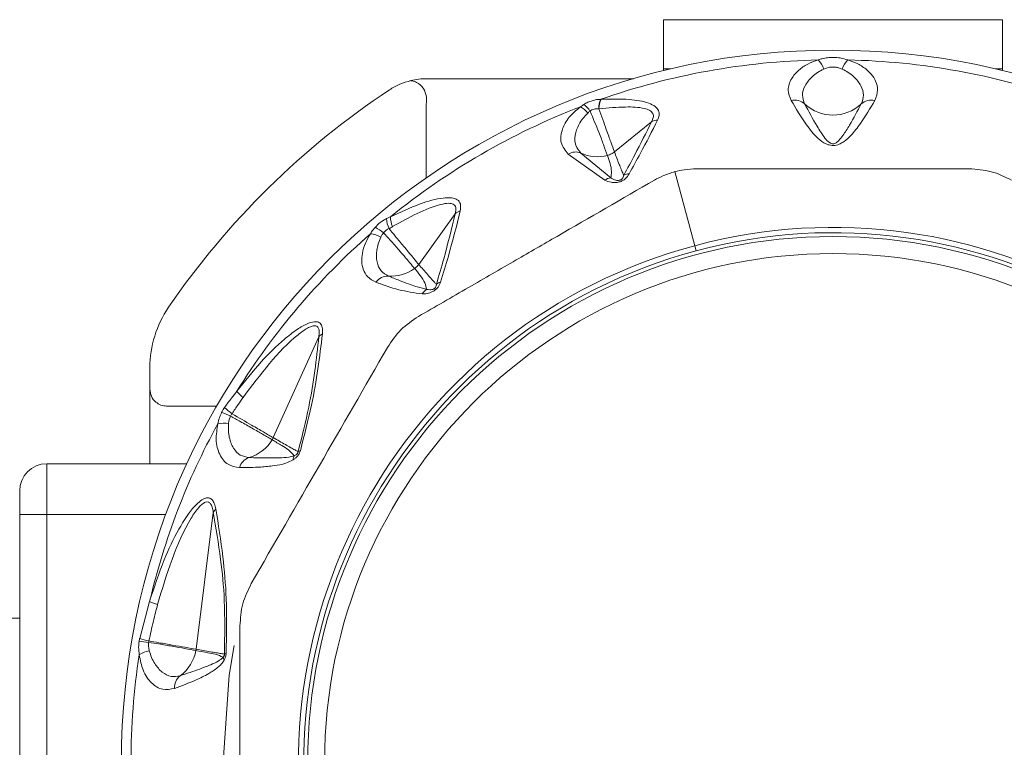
# Model space of a CAD drawing. Header units: millimetres. Extents: x -447 to 1924, y -61 to 422.
# Tile 44 of 65: x 490 to 519, y 401 to 422. Entities that reach past the tile are written whole.
import ezdxf

# ---------------------------------------------------------------- set-up
doc = ezdxf.new("R2010")
doc.units = ezdxf.units.MM

# ---------------------------------------------------------------- blocks, each defined once
blk = doc.blocks.new('Drawing View1')
at = {"color": 7, "linetype": 'Continuous', "lineweight": 18}
for p, q in [((713.221, 11.711), (713.221, 13.161)), ((713.221, 13.161), (723.221, 13.161)), ((723.221, 13.161), (723.221, 11.711)), ((713.43, 11.711), (713.221, 11.711)), ((713.221, 11.661), (713.221, 11.711)), ((723.221, 11.711), (723.012, 11.711)), ((723.221, 11.711), (723.221, 11.661)), ((712.331, 11.422), (706.234, 11.422)), ((706.221, 10.587), (706.221, 10.588)), ((706.221, 8.499), (706.221, 10.587)), ((711.772, 9.263), (712.866, 10.15)), ((711.484, 8.427), (710.408, 9.195)), ((711.668, 8.499), (710.78, 9.23)), ((714.14, 6.496), (713.555, 8.68)), ((705.997, 5.946), (707.068, 7.434)), ((714.14, 6.496), (714.18, 6.345)), ((701.705, 0.835), (703.049, 3.81)), ((698.064, 2.899), (698.064, 2.269)), ((698.064, 2.256), (698.064, 0.065)), ((698.899, 1.765), (700.034, 1.765)), ((695.021, -1.435), (695.021, 0.065)), ((695.021, 0.065), (699.154, 0.065)), ((694.221, -1.435), (694.221, -0.735)), ((694.221, -1.435), (695.021, -1.435)), ((694.221, -16.035), (694.221, -1.435)), ((695.021, -1.435), (698.531, -1.435)), ((695.021, -16.035), (695.021, -1.435)), ((699.428, -5.406), (699.934, -1.372)), ((697.762, -5.084), (698.055, -3.997)), ((542.221, -4.485), (694.221, -4.485))]:
    blk.add_line(p, q, dxfattribs=at)
at = {"color": 7, "linetype": 'Continuous', "lineweight": 18, "flags": 128}
blk.add_lwpolyline([(700.553, -5.295), (700.404, -6.173), (700.221, -8.735)], dxfattribs=at)
at = {"color": 7, "linetype": 'Continuous', "lineweight": 18}
for radius in [15.5, 15]:
    blk.add_circle((718.221, -8.735), radius, dxfattribs=at)
for centre, radius, start, end in [((718.221, -8.735), 21, 270, 180), ((718.221, -8.735), 20.715, 91.2076, 109.3203), ((717.232, 11.452), 0.761, 19.4098, 43.4244), ((719.21, 11.452), 0.761, 136.5756, 160.5902), ((718.221, -8.735), 20.715, 70.7909, 88.7924), ((706.233, 9.426), 1.996, 103.6637, 113.3216), ((706.234, 9.419), 2.003, 90.0095, 103.6601), ((718.221, -8.735), 23.757, 123.4328, 145.6131), ((706.235, 9.42), 2.002, 113.316, 123.4328), ((750.772, 10.588), 44.551, 179.6119, 180), ((711.975, 10.537), 0.668, 155.5503, 180.1451), ((711.971, 10.526), 0.655, 153.86, 179.2766), ((717.089, 10.339), 0.452, 48.9264, 102.9176), ((719.353, 10.339), 0.452, 77.0824, 131.0736), ((718.221, -8.735), 20.715, 111.0828, 129.0802), ((710.425, 9.971), 0.711, 38.0377, 61.0471), ((710.336, 10.014), 0.843, 32.1219, 50.6016), ((718.221, 11.563), 1.216, 226.5845, 313.4155), ((713.055, 9.799), 0.399, 91.3535, 118.3569), ((710.628, 8.854), 0.406, 67.902, 122.832), ((711.27, 10.28), 1.159, 244.9802, 284.6512), ((711.713, 8.116), 0.385, 96.6679, 126.3431), ((712.219, 8.241), 0.375, 92.1072, 116.8471), ((705.842, 7.335), 0.796, 182.8892, 204.9427), ((705.966, 7.37), 0.805, 181.7282, 202.648), ((707.349, 7.118), 0.423, 107.5565, 131.6514), ((704.218, 6.037), 1.116, 48.7601, 63.865), ((718.221, -8.735), 15.768, 285, 105), ((718.221, -8.735), 20.715, 131.2076, 148.1324), ((704.487, 6.093), 0.761, 59.4098, 83.4244), ((718.221, -8.735), 15.612, 285, 105), ((718.221, -8.735), 15.768, 105, 285), ((718.221, -8.735), 15.612, 105, 285), ((705.184, 6.765), 1.168, 265.9479, 306.1962), ((705.093, 5.149), 0.452, 88.9264, 142.9176), ((706.749, 5.069), 0.372, 106.9177, 128.3159), ((706.45, 4.856), 0.413, 121.4787, 148.1961), ((701.221, 2.899), 3.157, 145.6131, 180), ((703.334, 3.56), 0.379, 118.2683, 138.9047), ((701.731, 3.129), 1.441, 220.0799, 230.4484), ((699.344, -0.733), 2.461, 63.4578, 70.1102), ((701.394, 2.809), 1.559, 223.8593, 234.4406), ((718.221, -8.735), 20.715, 151.2076, 166.7769), ((700.244, 0.502), 0.761, 79.4098, 103.4244), ((700.664, 1.379), 1.177, 286.0566, 328.9724), ((701.225, 1.052), 0.527, 328.0752, 335.7129), ((702.632, 0.158), 0.344, 155.611, 176.4192), ((702.558, 0.22), 0.238, 103.248, 120.0633), ((695.021, -0.735), 0.8, 90, 180), ((701.136, -0.179), 0.452, 108.9264, 162.9176), ((700.27, -1.529), 0.371, 134.8685, 155.0225), ((698.967, -2.025), 2.173, 245.1775, 251.8338), ((697.334, -9.976), 4.825, 81.7246, 85.1014), ((698.697, -2.237), 2.997, 251.8172, 257.2643), ((698.169, -6.204), 0.761, 99.4098, 123.4244), ((698.261, -5.234), 1.179, 306.0921, 349.8835), ((698.905, -5.341), 0.527, 349.0389, 352.8561), ((718.221, -8.735), 20.715, 171.2076, 180), ((700.499, -5.601), 0.274, 188.8197, 207.1446), ((700.376, -5.761), 0.241, 104.9328, 117.4882), ((699.24, -6.538), 0.452, 128.9264, 182.9176)]:
    blk.add_arc(centre, radius, start, end, dxfattribs=at)
for points, knots in [([(717.784, 11.975), (717.678, 11.937), (717.452, 11.857), (717.184, 11.665), (716.964, 11.405), (716.864, 11.092), (716.948, 10.881), (716.988, 10.78)], [0, 0, 0, 0, 0.147122, 0.312406, 0.50794, 0.764712, 1, 1, 1, 1]), ([(718.658, 11.975), (718.585, 11.998), (718.452, 12.038), (718.241, 12.053), (718.06, 12.043), (717.909, 12.017), (717.823, 11.988), (717.784, 11.975)], [0, 0, 0, 0, 0.269902, 0.490211, 0.672926, 0.851395, 1, 1, 1, 1]), ([(719.454, 10.78), (719.495, 10.882), (719.568, 11.067), (719.502, 11.334), (719.369, 11.543), (719.181, 11.723), (718.952, 11.873), (718.747, 11.944), (718.658, 11.975)], [0, 0, 0, 0, 0.237372, 0.431825, 0.589432, 0.718601, 0.877817, 1, 1, 1, 1]), ([(717.949, 11.705), (717.887, 11.672), (717.758, 11.605), (717.555, 11.441), (717.377, 11.216), (717.292, 10.936), (717.354, 10.765), (717.385, 10.68)], [0, 0, 0, 0, 0.11715, 0.23987, 0.49125, 0.745581, 1, 1, 1, 1]), ([(718.493, 11.705), (718.457, 11.719), (718.393, 11.745), (718.291, 11.763), (718.202, 11.766), (718.084, 11.755), (718.006, 11.726), (717.949, 11.705)], [0, 0, 0, 0, 0.212437, 0.388959, 0.539022, 0.670349, 1, 1, 1, 1]), ([(719.057, 10.68), (719.088, 10.765), (719.15, 10.936), (719.065, 11.216), (718.887, 11.441), (718.684, 11.605), (718.555, 11.672), (718.493, 11.705)], [0, 0, 0, 0, 0.254556, 0.508885, 0.760231, 0.882933, 1, 1, 1, 1]), ([(706.222, 10.889), (706.2, 10.977), (706.157, 11.152), (705.974, 11.303), (705.837, 11.349), (705.779, 11.36), (705.765, 11.363), (705.762, 11.364), (705.761, 11.365), (705.761, 11.365), (705.761, 11.365), (705.761, 11.365), (705.761, 11.365), (705.761, 11.365)], [0, 0, 0, 0, 0.374407, 0.748448, 0.936997, 0.984248, 0.996054, 0.997707, 0.999002, 0.999255, 0.999502, 0.999746, 1, 1, 1, 1]), ([(710.872, 10.665), (710.909, 10.687), (710.985, 10.73), (711.114, 10.776), (711.245, 10.808), (711.326, 10.812), (711.367, 10.813)], [0, 0, 0, 0, 0.249494, 0.497197, 0.746131, 1, 1, 1, 1]), ([(711.367, 10.813), (711.37, 10.814), (711.376, 10.814), (711.381, 10.814), (711.383, 10.814)], [0, 0, 0, 0, 0.558902, 1, 1, 1, 1]), ([(711.383, 10.814), (711.661, 10.821), (712.162, 10.834), (712.705, 10.746), (712.978, 10.612), (713.086, 10.487), (713.107, 10.344), (713.065, 10.245), (713.046, 10.198)], [0, 0, 0, 0, 0.331074, 0.596688, 0.707802, 0.810057, 0.910795, 1, 1, 1, 1]), ([(716.988, 10.78), (717.13, 10.538), (717.354, 10.158), (717.692, 9.727), (717.939, 9.527), (718.1, 9.466), (718.19, 9.451), (718.313, 9.455), (718.44, 9.501), (718.598, 9.599), (718.807, 9.798), (719.115, 10.201), (719.32, 10.551), (719.454, 10.78)], [0, 0, 0, 0, 0.25126, 0.396042, 0.462455, 0.47993, 0.495701, 0.509284, 0.540179, 0.56984, 0.63555, 0.761953, 1, 1, 1, 1]), ([(710.408, 9.195), (710.321, 9.302), (710.155, 9.509), (710.207, 9.907), (710.401, 10.283), (710.649, 10.492), (710.769, 10.593)], [0, 0, 0, 0, 0.299106, 0.577097, 0.795469, 1, 1, 1, 1]), ([(710.769, 10.593), (710.788, 10.607), (710.82, 10.632), (710.856, 10.655), (710.872, 10.665)], [0, 0, 0, 0, 0.559965, 1, 1, 1, 1]), ([(710.985, 10.409), (710.997, 10.42), (711.018, 10.438), (711.041, 10.455), (711.051, 10.462)], [0, 0, 0, 0, 0.562939, 1, 1, 1, 1]), ([(711.051, 10.462), (711.069, 10.475), (711.107, 10.501), (711.173, 10.526), (711.242, 10.54), (711.286, 10.537), (711.308, 10.535)], [0, 0, 0, 0, 0.2508524, 0.4979909, 0.7459051, 1, 1, 1, 1]), ([(711.051, 10.462), (711.143, 10.248), (711.303, 9.877), (711.471, 9.418), (711.53, 9.253), (711.563, 9.159)], [0, 0, 0, 0, 0.369902, 0.642337, 1, 1, 1, 1]), ([(711.308, 10.535), (711.309, 10.535), (711.312, 10.535), (711.315, 10.534), (711.316, 10.534)], [0, 0, 0, 0, 0.5572157, 1, 1, 1, 1]), ([(711.316, 10.534), (711.58, 10.558), (712.046, 10.601), (712.561, 10.579), (712.82, 10.494), (712.918, 10.401), (712.93, 10.28), (712.887, 10.193), (712.866, 10.15)], [0, 0, 0, 0, 0.354402, 0.625668, 0.731992, 0.825042, 0.913282, 1, 1, 1, 1]), ([(711.316, 10.534), (711.391, 10.321), (711.522, 9.947), (711.682, 9.507), (711.74, 9.35), (711.772, 9.263)], [0, 0, 0, 0, 0.372806, 0.654894, 1, 1, 1, 1]), ([(717.385, 10.68), (717.504, 10.458), (717.69, 10.11), (717.931, 9.737), (718.065, 9.57), (718.148, 9.517), (718.177, 9.505), (718.202, 9.5), (718.224, 9.498), (718.261, 9.502), (718.302, 9.52), (718.349, 9.553), (718.425, 9.627), (718.551, 9.794), (718.772, 10.149), (718.944, 10.469), (719.057, 10.68)], [0, 0, 0, 0, 0.264351, 0.412633, 0.474696, 0.48507, 0.49331, 0.496676, 0.499653, 0.505093, 0.516526, 0.530686, 0.554354, 0.619061, 0.749435, 1, 1, 1, 1]), ([(710.78, 9.23), (710.721, 9.302), (710.602, 9.445), (710.59, 9.744), (710.688, 10.021), (710.83, 10.249), (710.934, 10.357), (710.985, 10.409)], [0, 0, 0, 0, 0.254398, 0.508629, 0.760015, 0.882824, 1, 1, 1, 1]), ([(713.046, 10.198), (712.881, 9.874), (712.615, 9.354), (712.317, 8.818), (712.205, 8.615)], [0, 0, 0, 0, 0.622343, 1, 1, 1, 1]), ([(712.866, 10.15), (712.705, 9.828), (712.447, 9.311), (712.158, 8.777), (712.049, 8.575)], [0, 0, 0, 0, 0.6225578, 1, 1, 1, 1]), ([(711.563, 9.159), (711.606, 9.173), (711.681, 9.196), (711.744, 9.242), (711.772, 9.263)], [0, 0, 0, 0, 0.559727, 1, 1, 1, 1]), ([(711.563, 9.159), (711.622, 8.998), (711.703, 8.772), (711.676, 8.56), (711.668, 8.499)], [0, 0, 0, 0, 0.715322, 1, 1, 1, 1]), ([(711.772, 9.263), (711.818, 9.14), (711.883, 8.967), (711.966, 8.762), (712.011, 8.655), (712.038, 8.598), (712.049, 8.575)], [0, 0, 0, 0, 0.5265308, 0.7416797, 0.8929338, 1, 1, 1, 1]), ([(714.202, 8.765), (714.078, 8.76), (713.861, 8.752), (713.646, 8.701), (713.555, 8.68)], [0, 0, 0, 0, 0.573868, 1, 1, 1, 1]), ([(714.202, 8.765), (714.559, 8.765), (715.286, 8.765), (716.401, 8.765), (717.615, 8.765), (718.995, 8.765), (720.574, 8.765), (721.672, 8.765), (722.24, 8.765)], [0, 0, 0, 0, 0.135414, 0.274984, 0.415234, 0.58558, 0.78576, 1, 1, 1, 1]), ([(705.99, 4.411), (706.481, 4.694), (707.432, 5.243), (708.805, 6.036), (710.645, 7.098), (711.997, 7.879), (712.952, 8.43)], [0, 0, 0, 0, 0.21393, 0.414834, 0.587057, 1, 1, 1, 1]), ([(712.205, 8.615), (712.189, 8.589), (712.16, 8.541), (712.097, 8.473), (712.017, 8.414), (711.91, 8.37), (711.79, 8.353), (711.635, 8.366), (711.545, 8.402), (711.484, 8.427)], [0, 0, 0, 0, 0.130793, 0.239578, 0.342332, 0.447729, 0.567765, 0.709784, 1, 1, 1, 1]), ([(712.049, 8.575), (712.044, 8.557), (712.034, 8.526), (712.013, 8.488), (711.989, 8.462), (711.969, 8.446), (711.942, 8.432), (711.911, 8.423), (711.864, 8.418), (711.764, 8.433), (711.71, 8.471), (711.668, 8.499)], [0, 0, 0, 0, 0.1486655, 0.2587069, 0.3033944, 0.343965, 0.3814215, 0.4237767, 0.4707121, 0.5930499, 1, 1, 1, 1]), ([(713.555, 8.68), (713.439, 8.644), (713.228, 8.579), (713.038, 8.477), (712.952, 8.43)], [0, 0, 0, 0, 0.54545, 1, 1, 1, 1]), ([(705.162, 7.345), (705.453, 7.482), (705.974, 7.728), (706.598, 7.905), (706.963, 7.92), (707.149, 7.864), (707.251, 7.731), (707.232, 7.595), (707.221, 7.521)], [0, 0, 0, 0, 0.329595, 0.590214, 0.697936, 0.79287, 0.888175, 1, 1, 1, 1]), ([(705.224, 7.06), (705.712, 7.331), (706.282, 7.647), (706.867, 7.757), (707.005, 7.735), (707.067, 7.681), (707.104, 7.594), (707.083, 7.5), (707.068, 7.434)], [0, 0, 0, 0, 0.62182, 0.726244, 0.812215, 0.854202, 0.896749, 1, 1, 1, 1]), ([(704.71, 7.038), (704.759, 7.088), (704.834, 7.164), (704.953, 7.247), (705.016, 7.279), (705.047, 7.295)], [0, 0, 0, 0, 0.4808387, 0.7383008, 1, 1, 1, 1]), ([(705.047, 7.295), (705.069, 7.305), (705.107, 7.322), (705.145, 7.338), (705.162, 7.345)], [0, 0, 0, 0, 0.561612, 1, 1, 1, 1]), ([(707.068, 7.434), (706.965, 7), (706.806, 6.33), (706.593, 5.614), (706.519, 5.361)], [0, 0, 0, 0, 0.647013, 1, 1, 1, 1]), ([(707.221, 7.521), (707.112, 7.083), (706.943, 6.405), (706.72, 5.681), (706.641, 5.425)], [0, 0, 0, 0, 0.646574, 1, 1, 1, 1]), ([(704.574, 6.849), (704.596, 6.886), (704.635, 6.95), (704.687, 7.012), (704.71, 7.038)], [0, 0, 0, 0, 0.56467, 1, 1, 1, 1]), ([(704.954, 6.876), (704.98, 6.905), (705.028, 6.96), (705.091, 6.987), (705.121, 6.999)], [0, 0, 0, 0, 0.540903, 1, 1, 1, 1]), ([(705.121, 6.999), (705.14, 7.011), (705.174, 7.031), (705.209, 7.051), (705.224, 7.06)], [0, 0, 0, 0, 0.562686, 1, 1, 1, 1]), ([(705.121, 6.999), (705.182, 6.924), (705.333, 6.741), (705.527, 6.508), (705.711, 6.287), (705.878, 6.088), (705.954, 5.997), (705.997, 5.946)], [0, 0, 0, 0, 0.154754, 0.378155, 0.536036, 0.740167, 1, 1, 1, 1]), ([(704.732, 5.421), (704.643, 5.468), (704.478, 5.555), (704.352, 5.781), (704.308, 6.019), (704.327, 6.285), (704.404, 6.562), (704.522, 6.762), (704.574, 6.849)], [0, 0, 0, 0, 0.217435, 0.40261, 0.562733, 0.698349, 0.867782, 1, 1, 1, 1]), ([(705.101, 5.601), (705.022, 5.646), (704.865, 5.737), (704.75, 6.006), (704.742, 6.293), (704.792, 6.549), (704.847, 6.683), (704.874, 6.749)], [0, 0, 0, 0, 0.25458, 0.508904, 0.76024, 0.882936, 1, 1, 1, 1]), ([(704.874, 6.749), (704.887, 6.773), (704.91, 6.817), (704.941, 6.858), (704.954, 6.876)], [0, 0, 0, 0, 0.569816, 1, 1, 1, 1]), ([(704.954, 6.876), (705.022, 6.804), (705.189, 6.629), (705.39, 6.394), (705.581, 6.172), (705.753, 5.969), (705.83, 5.875), (705.873, 5.823)], [0, 0, 0, 0, 0.154429, 0.377318, 0.534784, 0.73906, 1, 1, 1, 1]), ([(705.873, 5.823), (705.899, 5.843), (705.946, 5.879), (705.982, 5.926), (705.997, 5.946)], [0, 0, 0, 0, 0.5598474, 1, 1, 1, 1]), ([(705.873, 5.823), (705.991, 5.687), (706.157, 5.497), (706.217, 5.273), (706.234, 5.209)], [0, 0, 0, 0, 0.713249, 1, 1, 1, 1]), ([(705.997, 5.946), (706.086, 5.842), (706.213, 5.693), (706.369, 5.517), (706.453, 5.425), (706.5, 5.379), (706.519, 5.361)], [0, 0, 0, 0, 0.520969, 0.746083, 0.897634, 1, 1, 1, 1]), ([(706.234, 5.209), (706.124, 5.236), (705.94, 5.283), (705.675, 5.377), (705.407, 5.477), (705.21, 5.557), (705.101, 5.601)], [0, 0, 0, 0, 0.2827049, 0.4745432, 0.7079845, 1, 1, 1, 1]), ([(706.099, 5.074), (705.862, 5.109), (705.369, 5.181), (704.95, 5.339), (704.732, 5.421)], [0, 0, 0, 0, 0.480824, 1, 1, 1, 1]), ([(706.641, 5.425), (706.622, 5.375), (706.593, 5.299), (706.497, 5.197), (706.381, 5.121), (706.24, 5.079), (706.146, 5.076), (706.099, 5.074)], [0, 0, 0, 0, 0.245136, 0.373462, 0.502514, 0.746581, 1, 1, 1, 1]), ([(706.519, 5.361), (706.517, 5.347), (706.515, 5.321), (706.503, 5.286), (706.486, 5.261), (706.473, 5.246), (706.458, 5.233), (706.425, 5.212), (706.376, 5.198), (706.307, 5.194), (706.263, 5.203), (706.234, 5.209)], [0, 0, 0, 0, 0.137704, 0.249479, 0.286396, 0.321316, 0.355929, 0.392063, 0.53214, 0.696583, 1, 1, 1, 1]), ([(700.628, 2.202), (700.863, 2.496), (701.301, 3.046), (701.912, 3.65), (702.386, 4.021), (702.712, 4.212), (702.958, 4.275), (703.101, 4.218), (703.164, 4.089), (703.158, 3.962), (703.155, 3.894)], [0, 0, 0, 0, 0.272182, 0.508365, 0.629093, 0.73152, 0.817422, 0.871713, 0.931474, 1, 1, 1, 1]), ([(700.813, 2.018), (701.323, 2.702), (701.911, 3.489), (702.661, 4.043), (702.826, 4.12), (702.925, 4.141), (703.001, 4.122), (703.049, 4.057), (703.066, 3.95), (703.055, 3.859), (703.049, 3.81)], [0, 0, 0, 0, 0.655947, 0.756324, 0.798491, 0.835246, 0.871287, 0.907682, 0.950236, 1, 1, 1, 1]), ([(703.049, 3.81), (702.976, 3.144), (702.861, 2.098), (702.551, 0.871), (702.439, 0.425)], [0, 0, 0, 0, 0.636507, 1, 1, 1, 1]), ([(703.155, 3.894), (703.073, 3.217), (702.945, 2.151), (702.621, 0.906), (702.503, 0.451)], [0, 0, 0, 0, 0.635166, 1, 1, 1, 1]), ([(701.056, -3.466), (701.726, -2.305), (703.066, 0.016), (704.406, 2.336), (705.075, 3.496)], [0, 0, 0, 0, 0.500234, 1, 1, 1, 1]), ([(698.064, 2.269), (698.073, 2.196), (698.09, 2.05), (698.223, 1.886), (698.386, 1.786), (698.501, 1.771), (698.558, 1.764)], [0, 0, 0, 0, 0.2793328, 0.5588645, 0.7793628, 1, 1, 1, 1]), ([(700.27, 1.729), (700.335, 1.819), (700.452, 1.98), (700.575, 2.134), (700.628, 2.202)], [0, 0, 0, 0, 0.564676, 1, 1, 1, 1]), ([(698.558, 1.764), (698.621, 1.764), (698.734, 1.765), (698.848, 1.765), (698.899, 1.765)], [0, 0, 0, 0, 0.5485612, 1, 1, 1, 1]), ([(700.487, 1.541), (700.547, 1.632), (700.654, 1.793), (700.765, 1.95), (700.813, 2.018)], [0, 0, 0, 0, 0.565432, 1, 1, 1, 1]), ([(700.067, 1.242), (700.08, 1.303), (700.104, 1.414), (700.157, 1.529), (700.181, 1.581)], [0, 0, 0, 0, 0.541803, 1, 1, 1, 1]), ([(700.181, 1.581), (700.196, 1.61), (700.223, 1.661), (700.255, 1.708), (700.27, 1.729)], [0, 0, 0, 0, 0.559055, 1, 1, 1, 1]), ([(700.384, 1.25), (700.389, 1.287), (700.399, 1.36), (700.429, 1.433), (700.443, 1.469)], [0, 0, 0, 0, 0.509913, 1, 1, 1, 1]), ([(700.443, 1.469), (700.45, 1.483), (700.463, 1.508), (700.48, 1.531), (700.487, 1.541)], [0, 0, 0, 0, 0.559121, 1, 1, 1, 1]), ([(700.443, 1.469), (700.54, 1.416), (700.77, 1.292), (701.096, 1.105), (701.447, 0.904), (701.59, 0.821), (701.672, 0.773)], [0, 0, 0, 0, 0.171049, 0.404806, 0.657867, 1, 1, 1, 1]), ([(700.487, 1.541), (700.686, 1.425), (701.04, 1.219), (701.466, 0.973), (701.62, 0.884), (701.705, 0.835)], [0, 0, 0, 0, 0.365427, 0.649355, 1, 1, 1, 1]), ([(700.704, -0.046), (700.586, -0.027), (700.345, 0.013), (700.109, 0.313), (699.989, 0.731), (700.043, 1.083), (700.067, 1.242)], [0, 0, 0, 0, 0.259032, 0.530639, 0.786951, 1, 1, 1, 1]), ([(700.989, 0.249), (700.9, 0.264), (700.721, 0.296), (700.52, 0.509), (700.415, 0.776), (700.374, 1.034), (700.38, 1.179), (700.384, 1.25)], [0, 0, 0, 0, 0.25439, 0.508653, 0.760074, 0.882846, 1, 1, 1, 1]), ([(701.672, 0.773), (701.766, 0.715), (701.926, 0.617), (702.162, 0.482), (702.266, 0.362), (702.319, 0.3)], [0, 0, 0, 0, 0.40792, 0.697703, 1, 1, 1, 1]), ([(701.705, 0.835), (701.825, 0.766), (701.998, 0.667), (702.212, 0.547), (702.336, 0.477), (702.408, 0.441), (702.439, 0.425)], [0, 0, 0, 0, 0.493755, 0.710629, 0.87637, 1, 1, 1, 1]), ([(702.319, 0.3), (702.266, 0.287), (702.12, 0.25), (701.872, 0.24), (701.482, 0.232), (701.179, 0.242), (700.989, 0.249)], [0, 0, 0, 0, 0.115112, 0.316391, 0.573412, 1, 1, 1, 1]), ([(702.503, 0.451), (702.493, 0.421), (702.471, 0.36), (702.413, 0.281), (702.351, 0.221), (702.31, 0.194), (702.289, 0.18)], [0, 0, 0, 0, 0.256292, 0.5214431, 0.7474005, 1, 1, 1, 1]), ([(702.439, 0.425), (702.437, 0.419), (702.435, 0.406), (702.427, 0.385), (702.415, 0.365), (702.394, 0.34), (702.36, 0.316), (702.334, 0.306), (702.319, 0.3)], [0, 0, 0, 0, 0.106522, 0.201223, 0.294973, 0.396709, 0.652819, 1, 1, 1, 1]), ([(702.289, 0.18), (702.216, 0.145), (702.022, 0.052), (701.708, 0.002), (701.251, -0.044), (700.914, -0.045), (700.704, -0.046)], [0, 0, 0, 0, 0.125054, 0.329105, 0.583177, 1, 1, 1, 1]), ([(698.055, -3.997), (698.19, -3.583), (698.431, -2.845), (698.882, -1.892), (699.266, -1.295), (699.552, -1.023), (699.7, -0.942), (699.818, -0.937), (699.906, -0.991), (699.972, -1.103), (699.996, -1.21), (700.008, -1.266)], [0, 0, 0, 0, 0.285538, 0.509527, 0.703241, 0.765072, 0.819711, 0.859429, 0.901399, 0.9481, 1, 1, 1, 1]), ([(698.29, -4.089), (698.559, -3.185), (698.87, -2.141), (699.457, -1.269), (699.604, -1.122), (699.701, -1.063), (699.787, -1.055), (699.857, -1.108), (699.908, -1.217), (699.925, -1.318), (699.934, -1.372)], [0, 0, 0, 0, 0.656198, 0.757587, 0.799792, 0.836227, 0.871671, 0.907777, 0.950014, 1, 1, 1, 1]), ([(699.934, -1.372), (700.011, -1.824), (700.15, -2.632), (700.287, -4.015), (700.272, -5.009), (700.264, -5.547)], [0, 0, 0, 0, 0.368099, 0.658336, 1, 1, 1, 1]), ([(700.008, -1.266), (700.083, -1.727), (700.216, -2.552), (700.343, -3.964), (700.324, -4.978), (700.314, -5.528)], [0, 0, 0, 0, 0.366467, 0.656613, 1, 1, 1, 1]), ([(698.036, -5.16), (698.078, -4.965), (698.154, -4.605), (698.247, -4.251), (698.29, -4.089)], [0, 0, 0, 0, 0.542941, 1, 1, 1, 1]), ([(700.721, -12.754), (700.721, -11.415), (700.721, -8.735), (700.721, -6.056), (700.721, -4.716)], [0, 0, 0, 0, 0.499933, 1, 1, 1, 1]), ([(697.749, -5.569), (697.74, -5.496), (697.723, -5.369), (697.739, -5.229), (697.746, -5.168)], [0, 0, 0, 0, 0.572072, 1, 1, 1, 1]), ([(697.746, -5.168), (697.749, -5.152), (697.753, -5.124), (697.759, -5.096), (697.762, -5.084)], [0, 0, 0, 0, 0.559761, 1, 1, 1, 1]), ([(698.044, -5.453), (698.036, -5.412), (698.019, -5.332), (698.025, -5.244), (698.029, -5.201)], [0, 0, 0, 0, 0.510723, 1, 1, 1, 1]), ([(698.029, -5.201), (698.03, -5.193), (698.032, -5.179), (698.035, -5.166), (698.036, -5.16)], [0, 0, 0, 0, 0.5597797, 1, 1, 1, 1]), ([(698.029, -5.201), (698.128, -5.217), (698.375, -5.257), (698.746, -5.322), (699.157, -5.394), (699.326, -5.424), (699.422, -5.441)], [0, 0, 0, 0, 0.155657, 0.38755, 0.650476, 1, 1, 1, 1]), ([(698.036, -5.16), (698.135, -5.177), (698.381, -5.221), (698.752, -5.287), (699.163, -5.359), (699.331, -5.389), (699.428, -5.406)], [0, 0, 0, 0, 0.155639, 0.387571, 0.650535, 1, 1, 1, 1]), ([(698.956, -6.187), (698.866, -6.202), (698.687, -6.234), (698.426, -6.102), (698.236, -5.887), (698.109, -5.659), (698.066, -5.521), (698.044, -5.453)], [0, 0, 0, 0, 0.25439, 0.508653, 0.760076, 0.882848, 1, 1, 1, 1]), ([(699.422, -5.441), (699.538, -5.463), (699.729, -5.501), (700.005, -5.545), (700.152, -5.609), (700.228, -5.643)], [0, 0, 0, 0, 0.426007, 0.700145, 1, 1, 1, 1]), ([(699.428, -5.406), (699.568, -5.431), (699.765, -5.465), (700.012, -5.507), (700.151, -5.531), (700.232, -5.542), (700.264, -5.547)], [0, 0, 0, 0, 0.502808, 0.708593, 0.88556, 1, 1, 1, 1]), ([(698.789, -6.561), (698.671, -6.583), (698.431, -6.629), (698.106, -6.427), (697.851, -6.074), (697.781, -5.726), (697.749, -5.569)], [0, 0, 0, 0, 0.2591487, 0.5311281, 0.7880831, 1, 1, 1, 1]), ([(700.255, -5.726), (700.228, -5.767), (700.167, -5.856), (700.012, -5.992), (699.764, -6.152), (699.337, -6.357), (699.001, -6.482), (698.789, -6.561)], [0, 0, 0, 0, 0.063949, 0.139633, 0.317237, 0.568463, 1, 1, 1, 1]), ([(700.228, -5.643), (700.179, -5.683), (700.058, -5.782), (699.828, -5.875), (699.457, -6.024), (699.151, -6.123), (698.956, -6.187)], [0, 0, 0, 0, 0.12348, 0.298954, 0.554672, 1, 1, 1, 1]), ([(700.264, -5.547), (700.264, -5.552), (700.264, -5.562), (700.261, -5.58), (700.255, -5.601), (700.243, -5.623), (700.234, -5.636), (700.228, -5.643)], [0, 0, 0, 0, 0.132574, 0.271467, 0.437835, 0.686828, 1, 1, 1, 1]), ([(700.314, -5.528), (700.312, -5.544), (700.309, -5.579), (700.293, -5.65), (700.27, -5.696), (700.255, -5.726)], [0, 0, 0, 0, 0.222827, 0.488483, 1, 1, 1, 1])]:
    blk.add_open_spline(points, degree=3, knots=knots, dxfattribs=at)
for points in [[(723.49, 8.43), (723.293, 8.527), (722.898, 8.721), (722.46, 8.75), (722.24, 8.765)], [(705.99, 4.411), (705.808, 4.288), (705.442, 4.044), (705.198, 3.678), (705.075, 3.496)], [(701.056, -3.466), (700.959, -3.663), (700.765, -4.058), (700.736, -4.496), (700.721, -4.716)]]:
    blk.add_open_spline(points, degree=3, dxfattribs=at)

msp = doc.modelspace()

# ---------------------------------------------------------------- block references
at = {"color": 7, "linetype": 'Continuous', "lineweight": 18}
msp.add_blockref('Drawing View1', (-204.512, 408.877), dxfattribs=at)

doc.saveas('drawing.dxf')
